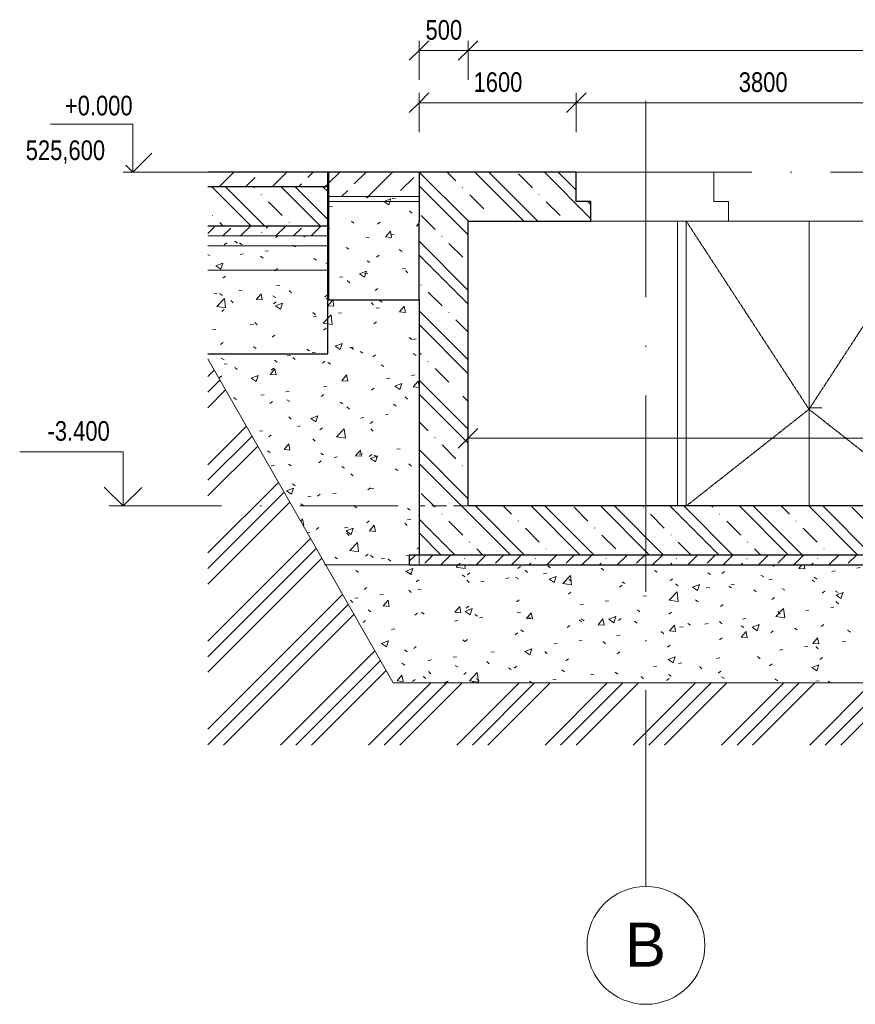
# Model space of a CAD drawing. Header units: millimetres. Extents: x 7561 to 278966, y -17625 to 5584.
# Tile 8 of 34: x 106207 to 114713, y -8474 to 1552. Entities that reach past the tile are written whole.
import ezdxf

# ---------------------------------------------------------------- set-up
doc = ezdxf.new("R2010")
doc.units = ezdxf.units.MM
for name, pattern in [('A_CARA_07', [7, 5, -2]), ('A_CARA_15', [7.6, 5, -1.3, 0, -1.3]), ('Skryté 1_5', [220, 150, -70]), ('Čerchovaná 10mm', [1800, 1000, -400, 0, -400]), ('Čerchovaná 20mm', [3000, 2000, -500, 0, -500])]:
    doc.linetypes.add(name, pattern=pattern)
for name, color, linetype, lineweight in [('CA_DVERE', 7, 'Continuous', 13), ('CA_DVERE18', 8, 'Continuous', 9), ('CA_DVERE25', 7, 'Continuous', 9), ('CA_KOTY', 3, 'Continuous', 9), ('CA_KOTY-100', 3, 'Continuous', 9), ('CA_KOTYVYS', 3, 'Continuous', 9), ('CA_NEVHRA', 3, 'Skryté 1_5', 9), ('CA_OSY', 5, 'A_CARA_15', 9), ('CA_PODLAHA', 1, 'Continuous', 25), ('CA_PODLAHA25', 7, 'Continuous', 13), ('CA_POHHRA18', 9, 'Continuous', 9), ('CA_REZY', 1, 'Continuous', 25), ('CA_SRAFY', 9, 'Continuous', 25), ('CA_TEXT35', 62, 'Continuous', 9), ('CA_ZAKLADY25', 7, 'Continuous', 13), ('CA_ZAKLADY5', 1, 'Continuous', 25), ('Terénní útvar', 7, 'Continuous', 13), ('Vzor v řezu', 7, 'Continuous', 13)]:
    doc.layers.add(name, color=color, linetype=linetype, lineweight=lineweight)
doc.styles.add('Arial', font='arial.ttf', dxfattribs={"width": 0.8, "height": 200})
doc.styles.add('Arial_1', font='arial.ttf', dxfattribs={"height": 450})
doc.dimstyles.new('HP_Přímá_-_2_mm_Ariel_1-100', dxfattribs={"dimscale": 304.8, "dimtxt": 204.05188, "dimasz": 0.656168, "dimexe": 0.328084, "dimexo": 0.0625, "dimgap": 0.164042, "dimtad": 1, "dimdec": 0, "dimzin": 0, "dimdsep": 46, "dimtxsty": 'Arial', "dimblk1": 'OBLIQUE', "dimblk2": 'OBLIQUE', "dimsah": 1, "dimcen": 0.09, "dimazin": 0, "dimtfac": 1, "dimtdec": 4, "dimtix": 1, "dimtmove": 0, "dimatfit": 3, "dimfxl": 0.984252, "dimfxlon": 1, "dimtvp": 1, "dimtolj": 1, "dimtzin": 0, "dimarcsym": 2})
pattern_1 = [(50, (115809.2, 6344.4), (728.737, -63.756), [76.2, -838.2]), (355, (115809.2, 6344.4), (-140.97, 764.228), [60.96, -670.56]), (100.451, (115869.94, 6339.1), (587.77, 700.467), [64.76, -712.36]), (46.184, (115809.2, 6547.6), (1084.316, -168.17), [114.3, -1257.3]), (96.636, (115899.6, 6533.6), (949.61, 989.71), [97.14, -1068.54]), (351.184, (115809.2, 6547.6), (949.62, 989.7), [91.44, -1005.84]), (21, (115910.8, 6496.8), (606.458, -409.06), [76.2, -838.2]), (326, (115910.8, 6496.8), (247.21, 736.753), [60.96, -670.56]), (71.451, (115961.35, 6462.7), (853.67, 327.685), [64.76, -712.36]), (37.5, (115809.2, 6344.4), (12.3547, 338.22), [33.528, -628.904, 33.528, -647.192, -673.1]), (37.5, (115809.2, 6344.4), (12.3547, 338.22), [-1343.152, 33.528, -639.572]), (7.5, (115809.2, 6344.4), (267.279, 400.722), [33.528, -354.584, 33.528, -613.664, -256.54]), (7.5, (115809.2, 6344.4), (267.279, 400.722), [-1035.304, 33.528, -223.012]), (327.5, (115582.64, 6344.4), (542.3633, -22.9153), [33.528, -220.472, 33.528, -1810.512]), (327.5, (115582.64, 6344.4), (542.3633, -22.9153), [-287.528, -758.952, 33.528, -1018.032]), (317.5, (115481.04, 6344.4), (592.517, 101.707), [33.528, -296.672, 33.528, -492.76, -746.76]), (317.5, (115481.04, 6344.4), (592.517, 101.707), [-856.488, 33.528, -713.232])]
pattern_2 = [(45, (115809.2, 6344.4), (-269.408, 269.408), []), (45, (116078.6, 6344.4), (-269.408, 269.408), [190.5, -95.25])]
pattern_3 = [(135, (115809.2, 6344.4), (-353.553, -353.553), []), (135, (115950.63, 6344.4), (-353.553, -353.553), []), (135, (116233.47, 6344.4), (-494.975, -212.132), [200, -100, 3.353, -96.647])]
pattern_4 = [(45, (115809.2, 6344.4), (-179.605, 179.605), []), (45, (115988.81, 6344.4), (-89.8026, 269.4077), [127, -63.5, 3.353, -60.147])]

# ---------------------------------------------------------------- blocks, each defined once
blk = doc.blocks.new('HP_Dvoukridle-oboustrana-zaruben_SSh - 2100x2900-2806792-Řez A7')
at = {"layer": 'CA_DVERE'}
blk.add_line((22425, -2400), (22540, -2400), dxfattribs=at)
at = {"layer": 'CA_DVERE18'}
for p, q in [((22410, -500), (21160, -500)), ((21160, -500), (21160, -3400)), ((23660, -500), (22410, -500)), ((22410, -500), (22410, -3400)), ((22410, -3400), (22410, -500)), ((23660, -3400), (23660, -500))]:
    blk.add_line(p, q, dxfattribs=at)
at = {"layer": 'CA_DVERE18', "linetype": 'A_CARA_07'}
for p, q in [((22410, -2415), (21160, -500)), ((22410, -2415), (23660, -500)), ((21160, -3400), (22410, -2415)), ((23660, -3400), (22410, -2415))]:
    blk.add_line(p, q, dxfattribs=at)
at = {"layer": 'CA_DVERE25'}
for p, q in [((21070, -500), (21160, -500)), ((21070, -500), (21070, -3400)), ((23660, -500), (23690, -500))]:
    blk.add_line(p, q, dxfattribs=at)
blk = doc.blocks.new('Podlaží - Záhlaví podlaží-542802-Řez A7')
at = {"layer": 'CA_KOTYVYS'}
for p, q in [((15528, 487), (14689, 487)), ((15528, 0), (15528, 487)), ((15528, 0), (15335, 193)), ((15528, 0), (15720, 193))]:
    blk.add_line(p, q, dxfattribs=at)
blk = doc.blocks.new('Osnova - Bublina osnovy 12mm-4850-Řez A7')
at = {"layer": 'CA_TEXT35'}
blk.add_circle((20750, -7874), 600, dxfattribs=at)
blk = doc.blocks.new('Podlaží - Bez názvu-542800-Řez A7')
at = {"layer": 'CA_KOTYVYS'}
for p, q in [((15428, -2850), (14375, -2850)), ((15428, -3400), (15428, -2850)), ((15428, -3400), (15235, -3207)), ((15428, -3400), (15618, -3210)), ((15428, -3400), (15286, -3400))]:
    blk.add_line(p, q, dxfattribs=at)
blk = doc.blocks.new('DIMBLOCK69-Řez A7')
at = {"layer": 'CA_KOTY-100'}
for p, q in [((110272, 1238), (110372, 1338)), ((110272, 1238), (110272, 1338)), ((110772, 1238), (110872, 1338)), ((110772, 1238), (110772, 1338)), ((110272, 1238), (110172, 1138)), ((110272, 1238), (110772, 1238)), ((110272, 1238), (110272, 938)), ((110772, 1238), (110672, 1138)), ((110772, 1238), (110772, 938))]:
    blk.add_line(p, q, dxfattribs=at)
at = {"layer": 'CA_KOTY-100', "color": 0, "insert": (110338, 1548), "char_height": 200, "width": 440.75, "attachment_point": 1, "line_spacing_factor": 0.941778, "style": 'Arial'}
blk.add_mtext('500', dxfattribs=at)
blk = doc.blocks.new('_Oblique')
at = {"color": 0, "linetype": 'ByBlock', "lineweight": -2}
blk.add_line((-0.5, -0.5), (0.5, 0.5), dxfattribs=at)
blk = doc.blocks.new('DIMBLOCK70-Řez A7')
at = {"layer": 'CA_KOTY-100'}
for p, q in [((110772, 1238), (110872, 1338)), ((110772, 1238), (110772, 1338)), ((119672, 1238), (119772, 1338)), ((119672, 1238), (119672, 1338)), ((110772, 1238), (110672, 1138)), ((110772, 1238), (119672, 1238)), ((110772, 1238), (110772, 938)), ((119672, 1238), (119572, 1138)), ((119672, 1238), (119672, 938))]:
    blk.add_line(p, q, dxfattribs=at)
at = {"layer": 'CA_KOTY-100', "color": 0, "insert": (114977, 1548), "char_height": 200, "width": 587.67, "attachment_point": 1, "line_spacing_factor": 0.941778, "style": 'Arial'}
blk.add_mtext('8900', dxfattribs=at)
blk = doc.blocks.new('DIMBLOCK78-Řez A7')
at = {"layer": 'CA_KOTY-100'}
for p, q in [((110272, 706), (110372, 806)), ((110272, 706), (110272, 806)), ((111872, 706), (111972, 806)), ((111872, 706), (111872, 806)), ((110272, 706), (110172, 606)), ((110272, 706), (111872, 706)), ((110272, 706), (110272, 406)), ((111872, 706), (111772, 606)), ((111872, 706), (111872, 406))]:
    blk.add_line(p, q, dxfattribs=at)
at = {"layer": 'CA_KOTY-100', "color": 0, "insert": (110827, 1016), "char_height": 200, "width": 587.67, "attachment_point": 1, "line_spacing_factor": 0.941778, "style": 'Arial'}
blk.add_mtext('1600', dxfattribs=at)
blk = doc.blocks.new('DIMBLOCK79-Řez A7')
at = {"layer": 'CA_KOTY-100'}
for p, q in [((111872, 706), (111972, 806)), ((111872, 706), (111872, 806)), ((115672, 706), (115772, 806)), ((115672, 706), (115672, 806)), ((111872, 706), (111772, 606)), ((111872, 706), (115672, 706)), ((111872, 706), (111872, 406)), ((115672, 706), (115572, 606)), ((115672, 706), (115672, 406))]:
    blk.add_line(p, q, dxfattribs=at)
at = {"layer": 'CA_KOTY-100', "color": 0, "insert": (113527, 1016), "char_height": 200, "width": 587.67, "attachment_point": 1, "line_spacing_factor": 0.941778, "style": 'Arial'}
blk.add_mtext('3800', dxfattribs=at)
blk = doc.blocks.new('DIMBLOCK84-Řez A7')
at = {"layer": 'CA_KOTY-100'}
for p, q in [((110772, -2711), (110772, -2411)), ((110772, -2711), (110872, -2611)), ((119522, -2711), (119622, -2611)), ((119522, -2711), (119522, -2611)), ((110772, -2711), (110672, -2811)), ((110772, -2711), (119522, -2711)), ((110772, -2711), (110772, -2811)), ((119522, -2711), (119422, -2811)), ((119522, -2711), (119522, -3037))]:
    blk.add_line(p, q, dxfattribs=at)
at = {"layer": 'CA_KOTY-100', "color": 0, "insert": (114902, -2401), "char_height": 200, "width": 587.67, "attachment_point": 1, "line_spacing_factor": 0.941778, "style": 'Arial'}
blk.add_mtext('8750', dxfattribs=at)

msp = doc.modelspace()

# ---------------------------------------------------------------- hatches: boundary and pattern name
at = {"layer": 'CA_SRAFY', "lineweight": 9}
h = msp.add_hatch(dxfattribs=at)
h.set_pattern_fill('FP_39', color=256, style=0, pattern_type=2)
h.set_pattern_definition(pattern_2)
h.paths.add_polyline_path([(109342.1, -150), (109342.1, 0), (108122.4, 0), (108122.4, -150)])
h = msp.add_hatch(dxfattribs=at)
h.set_pattern_fill('FP_39', color=256, style=0, pattern_type=2)
h.set_pattern_definition(pattern_2)
h.paths.add_polyline_path([(109352.1, -250), (110272.1, -250), (110272.1, 0), (109352.1, 0)])
h.paths.add_polyline_path([(121708.5, -250), (121708.5, 0), (121222.1, 0), (121222.1, -250)])
h = msp.add_hatch(dxfattribs=at)
h.set_pattern_fill('FP_41', color=256, style=0, pattern_type=2)
h.set_pattern_definition(pattern_3)
h.paths.add_polyline_path([(119522.1, -500), (119822.1, -500), (119822.1, 0), (119672.1, -0.8), (119672.1, -300), (119522.1, -300)])
h.paths.add_polyline_path([(110772.1, -500), (112022.1, -500), (112022.1, -300), (111872.1, -300), (111872.1, 0), (110272.1, 0), (110272.1, -500)])
h.paths.add_polyline_path([(115522.1, -500), (117422.1, -500), (117422.1, -300), (117272.1, -300), (117272.1, 0), (115672.1, 0), (115672.1, -300), (115522.1, -300)])
h.paths.add_polyline_path([(120722.1, -500), (121222.1, -500), (121222.1, 0), (120722.1, -0.8), (120722.1, -119.8)])
h = msp.add_hatch(dxfattribs=at)
h.set_pattern_fill('FP_41', color=256, style=0, pattern_type=2)
h.set_pattern_definition(pattern_3)
h.paths.add_polyline_path([(109342.1, -550), (109342.1, -150), (108122.4, -150), (108122.4, -550)])
h = msp.add_hatch(dxfattribs=at)
h.set_pattern_fill('FP_38', color=256, style=0, pattern_type=2)
h.set_pattern_definition(pattern_1)
h.paths.add_polyline_path([(121222.1, -300), (121708.5, -300), (121708.5, -250), (121222.1, -250)])
h.paths.add_polyline_path([(109352.1, -300), (110272.1, -300), (110272.1, -250), (109352.1, -250)])
h = msp.add_hatch(dxfattribs=at)
h.set_pattern_fill('FP_38', color=256, style=0, pattern_type=2)
h.set_pattern_definition(pattern_1)
h.paths.add_polyline_path([(121708.5, -1300), (121708.5, -300), (121222.1, -300), (121222.1, -1300)])
h.paths.add_polyline_path([(109352.1, -1300), (110272.1, -1300), (110272.1, -300), (109352.1, -300)])
h = msp.add_hatch(dxfattribs=at)
h.set_pattern_fill('FP_41', color=256, style=0, pattern_type=2)
h.set_pattern_definition(pattern_3)
h.paths.add_polyline_path([(110272.1, -3400), (110772.1, -3400), (110772.1, -500), (110272.1, -500), (110272.1, -2024.5)])
h = msp.add_hatch(dxfattribs=at)
h.set_pattern_fill('FP_42', color=256, style=0, pattern_type=2)
h.set_pattern_definition(pattern_4)
h.paths.add_polyline_path([(109342.1, -550), (108122.4, -550), (108122.4, -650), (109342.1, -650)])
h = msp.add_hatch(dxfattribs=at)
h.set_pattern_fill('FP_42', color=256, style=0, pattern_type=2)
h.set_pattern_definition(pattern_4)
h.paths.add_polyline_path([(109342.1, -550), (108122.4, -550), (108122.4, -650), (109342.1, -650)])
h = msp.add_hatch(dxfattribs=at)
h.set_pattern_fill('FP_38', color=256, style=0, pattern_type=2)
h.set_pattern_definition(pattern_1)
h.paths.add_polyline_path([(109342.1, -750), (109342.1, -650), (108122.4, -650), (108122.4, -750)])
h = msp.add_hatch(dxfattribs=at)
h.set_pattern_fill('FP_38', color=256, style=0, pattern_type=2)
h.set_pattern_definition(pattern_1)
h.paths.add_polyline_path([(109342.1, -1850), (109342.1, -750), (108122.4, -750), (108122.4, -1850)])
h = msp.add_hatch(dxfattribs=at)
h.set_pattern_fill('FP_41', color=256, style=0, pattern_type=2)
h.set_pattern_definition(pattern_3)
h.paths.add_polyline_path([(114915.4, -3900), (121222.1, -3900), (121222.1, -3400), (110272.1, -3400), (110272.1, -3900)])
h = msp.add_hatch(dxfattribs=at)
h.set_pattern_fill('FP_42', color=256, style=0, pattern_type=2)
h.set_pattern_definition(pattern_4)
h.paths.add_polyline_path([(110172.1, -4000), (121322.1, -4000), (121322.1, -3900), (110172.1, -3900)])
h = msp.add_hatch(dxfattribs=at)
h.set_pattern_fill('FP_42', color=256, style=0, pattern_type=2)
h.set_pattern_definition(pattern_4)
h.paths.add_polyline_path([(110172.1, -4000), (121322.1, -4000), (121322.1, -3900), (110172.1, -3900)])
at = {"layer": 'Terénní útvar', "lineweight": 9}
h = msp.add_hatch(dxfattribs=at)
h.set_pattern_fill('FP_38', color=250, style=0, pattern_type=2)
h.set_pattern_definition(pattern_1)
h.paths.add_polyline_path([(121532.1, -5200), (121708.5, -4891.4), (121708.5, -1300), (121222.1, -1300), (121222.1, -4000), (110272.1, -4000), (110272.1, -1300), (109352.1, -1300), (109352.1, -1000), (108122.4, -1000), (108122.4, -1901.8), (110007.1, -5200), (114915.4, -5200)])
at = {"layer": 'Vzor v řezu', "lineweight": 9}
h = msp.add_hatch(dxfattribs=at)
h.set_pattern_fill('FP_40', color=250, style=0, pattern_type=2)
h.set_pattern_definition([(45, (115809.2, 6344.4), (-449.013, 449.013), []), (45, (115967.96, 6344.4), (0, 898.026), []), (45, (115650.46, 6344.4), (0, 898.026), [])])
h.paths.add_polyline_path([(121708.5, -5833.7), (121708.5, -4891.4), (121532.1, -5200), (110007.1, -5200), (108122.4, -1901.8), (108122.4, -5833.7), (114915.4, -5833.7)])

# ---------------------------------------------------------------- linework, layer by layer
at = {"layer": 'CA_NEVHRA'}
msp.add_line((110772.1, -3400), (110272.1, -3400), dxfattribs=at)
at = {"layer": 'CA_OSY', "linetype": 'Čerchovaná 20mm'}
msp.add_line((112582.1, -7273.9), (112582.1, 1232.4), dxfattribs=at)
at = {"layer": 'CA_OSY', "linetype": 'Čerchovaná 10mm'}
for p, q in [((107259.9, 0), (122203, 0)), ((107259.9, -3400), (122203, -3400))]:
    msp.add_line(p, q, dxfattribs=at)
at = {"layer": 'CA_PODLAHA'}
for p, q in [((109342.1, 0), (108122.4, 0)), ((109342.1, -150), (109342.1, 0)), ((110272.1, 0), (109352.1, 0)), ((109352.1, 0), (109352.1, -1300)), ((110272.1, -1300), (110272.1, -500)), ((109352.1, -1300), (110272.1, -1300)), ((121322.1, -3900), (110172.1, -3900)), ((110172.1, -3900), (110172.1, -4000)), ((110172.1, -4000), (121322.1, -4000))]:
    msp.add_line(p, q, dxfattribs=at)
at = {"layer": 'CA_PODLAHA25'}
for p, q in [((110272.1, -250), (109352.1, -250)), ((110272.1, -300), (109352.1, -300)), ((109342.1, -650), (108122.4, -650)), ((109342.1, -750), (108122.4, -750))]:
    msp.add_line(p, q, dxfattribs=at)
at = {"layer": 'CA_POHHRA18'}
msp.add_line((110172.1, -4000), (109308.5, -4000), dxfattribs=at)
at = {"layer": 'CA_REZY'}
for p, q in [((110772.1, -3400), (110772.1, -500)), ((110272.1, -1300), (110272.1, -3400))]:
    msp.add_line(p, q, dxfattribs=at)
at = {"layer": 'CA_ZAKLADY25'}
for p, q in [((111872.1, 0), (113272.1, 0)), ((113272.1, -300), (113272.1, 0)), ((113272.1, -300), (113422.1, -300)), ((113422.1, -300), (113422.1, -500)), ((112902.1, -500), (112022.1, -500))]:
    msp.add_line(p, q, dxfattribs=at)
at = {"layer": 'CA_ZAKLADY5'}
for p, q in [((111872.1, 0), (110272.1, 0)), ((110272.1, 0), (110272.1, -500)), ((111872.1, -300), (111872.1, 0)), ((109342.1, -150), (108122.4, -150)), ((109342.1, -1850), (109342.1, -150)), ((112022.1, -300), (111872.1, -300)), ((112022.1, -500), (112022.1, -300)), ((110772.1, -500), (112022.1, -500)), ((109342.1, -550), (108122.4, -550)), ((108122.4, -1850), (109342.1, -1850)), ((110272.1, -3400), (110272.1, -3900)), ((119522.1, -3400), (110772.1, -3400))]:
    msp.add_line(p, q, dxfattribs=at)
at = {"layer": 'Terénní útvar'}
for p, q in [((109352.1, -1000), (108122.4, -1000)), ((109352.1, -1300), (109352.1, -1000)), ((110272.1, -1300), (109352.1, -1300)), ((110272.1, -4000), (110272.1, -1300)), ((110007.1, -5200), (108122.4, -1901.8)), ((108122.4, -1901.8), (110007.1, -5200)), ((121222.1, -4000), (110272.1, -4000)), ((121532.1, -5200), (110007.1, -5200)), ((110007.1, -5200), (121532.1, -5200))]:
    msp.add_line(p, q, dxfattribs=at)

# ---------------------------------------------------------------- block references
at = {"layer": 'CA_DVERE18', "linetype": 'A_CARA_07'}
msp.add_blockref('HP_Dvoukridle-oboustrana-zaruben_SSh - 2100x2900-2806792-Řez A7', (91832.2, 0), dxfattribs=at)
at = {"layer": 'CA_KOTYVYS'}
for name in ['Podlaží - Záhlaví podlaží-542802-Řez A7', 'Podlaží - Bez názvu-542800-Řez A7']:
    msp.add_blockref(name, (91832.2, 0), dxfattribs=at)
at = {"layer": 'CA_TEXT35'}
msp.add_blockref('Osnova - Bublina osnovy 12mm-4850-Řez A7', (91832.2, 0), dxfattribs=at)

# ---------------------------------------------------------------- texts
at = {"layer": 'CA_KOTYVYS', "insert": (106666.4, 777.4), "char_height": 200, "width": 852.995, "attachment_point": 1, "style": 'Arial', "bg_fill": 3, "box_fill_scale": 1.25, "bg_fill_color": 256, "bg_fill_true_color": 13158600, "bg_fill_transparency": 0}
msp.add_mtext('+0.000', dxfattribs=at)
at = {"layer": 'CA_KOTYVYS', "insert": (106490, -2535.8), "char_height": 200, "width": 782.447, "attachment_point": 1, "style": 'Arial'}
msp.add_mtext('-3.400', dxfattribs=at)

# ---------------------------------------------------------------- dimensions: what is measured, and where the dimension line sits
at = {"layer": 'CA_KOTY'}
for base, p1, p2, override, picture, middle in [((110772.1, 1238.5), (110272.1, 938.5), (110772.1, 938.5), {"dimpost": '<>', "dimfxl": 500}, 'DIMBLOCK69-Řez A7', (110522.1, 1390.6)), ((119672.1, 1238.5), (110772.1, 938.5), (119672.1, 938.5), {"dimpost": '<>', "dimfxl": 8900}, 'DIMBLOCK70-Řez A7', (115222.1, 1390.6)), ((111872.1, 705.9), (110272.1, 405.9), (111872.1, 405.9), {"dimpost": '<>', "dimfxl": 1599.9508}, 'DIMBLOCK78-Řez A7', (111072.1, 858)), ((115672.1, 705.9), (111872.1, 405.9), (115672.1, 405.9), {"dimpost": '<>', "dimfxl": 3800}, 'DIMBLOCK79-Řez A7', (113772.1, 858.1)), ((119522.1, -2710.8), (110772.1, -2410.8), (119522.1, -3037), {"dimpost": '<>', "dimfxl": 8772.37861}, 'DIMBLOCK84-Řez A7', (115147.1, -2558.7))]:
    dim = msp.add_linear_dim(base=base, p1=p1, p2=p2, dimstyle='HP_Přímá_-_2_mm_Ariel_1-100', override=override, dxfattribs=at)
    dim.commit()
    dim.dimension.update_dxf_attribs({"geometry": picture, "text_midpoint": middle})

# ---------------------------------------------------------------- next in the draw order: texts
at = {"layer": 'CA_KOTYVYS', "insert": (106268.3, 322.7), "char_height": 200, "width": 1000.506, "attachment_point": 1, "style": 'Arial', "bg_fill": 3, "box_fill_scale": 1.25, "bg_fill_color": 256, "bg_fill_true_color": 13158600, "bg_fill_transparency": 0}
msp.add_mtext('525,600', dxfattribs=at)
at = {"layer": 'CA_TEXT35', "insert": (112366.9, -7641.4), "char_height": 450, "width": 513.08, "attachment_point": 1, "style": 'Arial_1', "bg_fill": 3, "box_fill_scale": 1.25, "bg_fill_color": 256, "bg_fill_true_color": 13158600, "bg_fill_transparency": 0}
msp.add_mtext('\\fArial|b0|i0|c238|p34|;B', dxfattribs=at)

doc.saveas('drawing.dxf')
